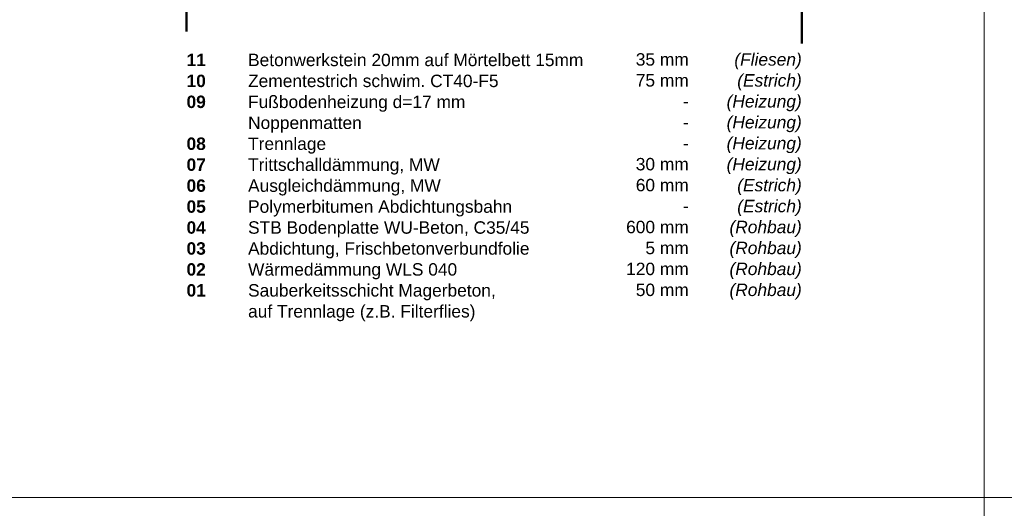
# Model space of a CAD drawing. Header units: metres. Extents: x 0.4 to 30.1, y -10.7 to 8.6.
# Tile 189 of 256: x 6 to 8, y -3 to -2. Entities that reach past the tile are written whole.
import ezdxf

# ---------------------------------------------------------------- set-up
doc = ezdxf.new("R2010")
doc.units = ezdxf.units.M
doc.layers.add('_Bodenaufbauten 20230510 (2D)', color=7, linetype='Continuous', lineweight=9)
doc.layers.add('Keine', color=7, linetype='Continuous', lineweight=9)
doc.styles.add('Arial', font='arial.ttf')
doc.styles.add('Arial (bold)', font='arialbd.ttf')
doc.styles.add('Arial (italic)', font='ariali.ttf')

# ---------------------------------------------------------------- blocks, each defined once
blk = doc.blocks.new('Bodenaufbauten 20230510 (2D)')
at = {"layer": 'Keine', "color": 255, "lineweight": 50}
for p, q in [((6.3794, -1.03109), (6.3794, -2.05422)), ((7.6294, -2.07839), (7.6294, -1.03109))]:
    blk.add_line(p, q, dxfattribs=at)
at = {"layer": 'Keine', "color": 255, "flags": 128}
for points in [[(6, -0.6), (8, -0.6), (8, -3), (6, -3)], [(8, -0.6), (10, -0.6), (10, -3), (8, -3)], [(6, -3), (8, -3), (8, -5.4), (6, -5.4)]]:
    blk.add_lwpolyline(points, close=True, dxfattribs=at)
at = {"layer": 'Keine', "color": 7, "insert": (6.3794, -2.09918), "char_height": 0.0252181, "attachment_point": 1, "line_spacing_factor": 1.011258, "style": 'Arial (bold)'}
blk.add_mtext('\\pxt4.957;11^I{\\fArial|b0|i0|c0|p0;Betonwerkstein 20mm auf Mörtelbett 15mm\\P}10 ^I{\\fArial|b0|i0|c0|p0;Zementestrich schwim. }{\\fArial|b0|i0|c0|p0;CT40-F5}{\\fArial|b0|i0|c0|p0;\\P}09{\\fArial|b0|i0|c0|p0; ^IFußbodenheizung d=17 mm \\P     ^INoppenmatten}{\\fArial|b0|i0|c0|p0;\\C1;\\P}08{\\fArial|b0|i0|c0|p0; ^ITrennlage\\P}07{\\fArial|b0|i0|c0|p0; ^ITrittschalldämmung, MW\\P}06{\\fArial|b0|i0|c0|p0; ^IAusgleichdämmung, MW\\P}05{\\fArial|b0|i0|c0|p0; ^IPolymer}{\\fArial|b0|i0|c0|p0;bitumen Abdichtungsbahn}{\\fArial|b0|i0|c0|p0;\\P}04{\\fArial|b0|i0|c0|p0; ^ISTB Bodenplatte WU-Beton, C35/45\\P}03{\\fArial|b0|i0|c0|p0; ^IAbdichtung, Frischbetonverbundfolie\\P}02{\\fArial|b0|i0|c0|p0; ^IWärmedämmung WLS 040\\P}01{\\fArial|b0|i0|c0|p0; ^ISauberkeitsschicht Magerbeton, \\P     ^Iauf Trennlage (z.B. Filterflies)}', dxfattribs=at)
at = {"layer": 'Keine', "color": 7, "transparency": 33554687, "char_height": 0.025218, "attachment_point": 3, "line_spacing_factor": 1.011258}
for s, insert, width, style in [('  35 mm\\P75 mm\\P-  \\P-\\P-\\P  30 mm\\P  60 mm\\P-\\P600 mm\\P5 mm\\P120 mm\\P  50 mm', (7.39978, -2.09812), 0.1510902, 'Arial'), ('(Fliesen)\\P(Estrich)\\P(Heizung)\\P(Heizung)\\P(Heizung)\\P(Heizung)\\P(Estrich)\\P(Estrich)\\P(Rohbau)\\P(Rohbau)\\P(Rohbau)\\P(Rohbau)', (7.6294, -2.09812), 0.1865725, 'Arial (italic)')]:
    blk.add_mtext(s, dxfattribs=dict(at, insert=insert, width=width, style=style))

msp = doc.modelspace()

# ---------------------------------------------------------------- block references
at = {"layer": '_Bodenaufbauten 20230510 (2D)'}
msp.add_blockref('Bodenaufbauten 20230510 (2D)', (0, 0), dxfattribs=at)

doc.saveas('drawing.dxf')
